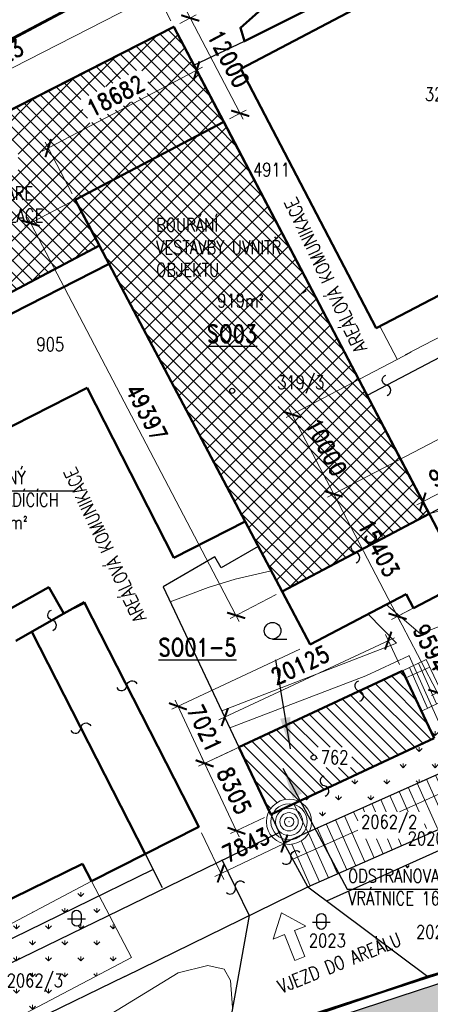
# Model space of a CAD drawing. Header units: millimetres. Extents: x -156521 to 298750130, y -256155368 to 337239.
# Tile 51 of 74: x 142254 to 188036, y 119086 to 228922. Entities that reach past the tile are written whole.
import ezdxf
from ezdxf.lldxf.tags import DXFTag

# ---------------------------------------------------------------- set-up
doc = ezdxf.new("R2010")
doc.units = ezdxf.units.MM
for name, color, linetype in [('IN_C_CARKOVANA', 7, 'DASHED'), ('IN_TEXT', 7, 'Continuous'), ('KATASTR', 116, 'Continuous')]:
    doc.layers.add(name, color=color, linetype=linetype)
for name, color, linetype, lineweight in [('IN_C_TENKA', 7, 'Continuous', 18), ('IN_KOTY', 4, 'Continuous', 13), ('IN_SRAFY', 8, 'Continuous', 9)]:
    doc.layers.add(name, color=color, linetype=linetype, lineweight=lineweight)
doc.styles.add('Koty', font='romand.shx', dxfattribs={"width": 0.8})
doc.styles.add('ROMAND', font='romand.shx', dxfattribs={"width": 0.85})
tags = doc.linetypes.add('DASHED', pattern=[4.5, 3, -1.5]).pattern_tags.tags
tags[6:7] = [DXFTag(74, 4), DXFTag(75, 0), DXFTag(340, '0'), DXFTag(46, 0.0), DXFTag(50, 0.0), DXFTag(44, 0.0), DXFTag(45, 0.0)]
tags[4:5] = [DXFTag(74, 4), DXFTag(75, 0), DXFTag(340, '0'), DXFTag(46, 0.0), DXFTag(50, 0.0), DXFTag(44, 0.0), DXFTag(45, 0.0)]
tags = doc.linetypes.add('DOT', pattern=[1.75, 0.25, -1.5]).pattern_tags.tags
tags[6:7] = [DXFTag(74, 4), DXFTag(75, 0), DXFTag(340, '0'), DXFTag(46, 0.0), DXFTag(50, 0.0), DXFTag(44, 0.0), DXFTag(45, 0.0)]
tags[4:5] = [DXFTag(74, 4), DXFTag(75, 0), DXFTag(340, '0'), DXFTag(46, 0.0), DXFTag(50, 0.0), DXFTag(44, 0.0), DXFTag(45, 0.0)]
tags = doc.linetypes.add('DOT2', pattern=[0.875, 0.125, -0.75]).pattern_tags.tags
tags[6:7] = [DXFTag(74, 4), DXFTag(75, 0), DXFTag(340, '0'), DXFTag(46, 0.0), DXFTag(50, 0.0), DXFTag(44, 0.0), DXFTag(45, 0.0)]
tags[4:5] = [DXFTag(74, 4), DXFTag(75, 0), DXFTag(340, '0'), DXFTag(46, 0.0), DXFTag(50, 0.0), DXFTag(44, 0.0), DXFTag(45, 0.0)]
tags = doc.linetypes.add('TEČKOVANÁ', pattern=[4.7625, 0, -4.7625]).pattern_tags.tags
tags[6:7] = [DXFTag(74, 4), DXFTag(75, 0), DXFTag(340, '0'), DXFTag(46, 0.0), DXFTag(50, 0.0), DXFTag(44, 0.0), DXFTag(45, 0.0)]
tags[4:5] = [DXFTag(74, 4), DXFTag(75, 0), DXFTag(340, '0'), DXFTag(46, 0.0), DXFTag(50, 0.0), DXFTag(44, 0.0), DXFTag(45, 0.0)]
doc.dimstyles.new('IP 1_100', dxfattribs={"dimscale": 100, "dimtxt": 2.5, "dimasz": 2, "dimexe": 1, "dimexo": 1, "dimgap": 1, "dimtad": 1, "dimtoh": 1, "dimdec": 0, "dimzin": 0, "dimdsep": 46, "dimtxsty": 'ROMAND', "dimblk": 'ARCHTICK', "dimcen": 0.09, "dimclrt": 7, "dimadec": 0, "dimazin": 0, "dimtfac": 1, "dimtdec": 4, "dimtofl": 0, "dimtmove": 2, "dimatfit": 3, "dimfxl": 1, "dimtolj": 1, "dimtzin": 0, "dimarcsym": 0})

# ---------------------------------------------------------------- blocks, each defined once
blk = doc.blocks.new('_ArchTick')
at = {"color": 0, "linetype": 'ByBlock', "lineweight": 13, "transparency": 33554687, "const_width": 0.15}
blk.add_lwpolyline([(-0.5, -0.5), (0.5, 0.5)], dxfattribs=at)
blk = doc.blocks.new('*141')
at = {"layer": 'IN_KOTY', "ltscale": 700, "transparency": 16777216}
for p, q in [((193147, 183482), (195638, 178729)), ((185055, 179242), (187546, 174488)), ((195954, 179741), (186534, 174805))]:
    blk.add_line(p, q, dxfattribs=at)
at = {"layer": 'IN_KOTY', "ltscale": 700, "transparency": 16777216, "xscale": 1500, "yscale": 1500, "zscale": 1500}
for p, rotation in [((195290, 179393), 27.65675675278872), ((187198, 175153), 207.6567567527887)]:
    blk.add_blockref('_ArchTick', p, dxfattribs=dict(at, rotation=rotation))
at = {"layer": 'IN_KOTY', "color": 7, "ltscale": 700, "transparency": 16777216, "insert": (190461, 178768), "char_height": 1875, "width": 4797.27, "attachment_point": 5, "rotation": 27.65676, "style": 'ROMAND'}
blk.add_mtext('\\A1;9135', dxfattribs=at)
blk = doc.blocks.new('*155')
at = {"layer": 'IN_KOTY', "ltscale": 700, "transparency": 16777216}
for p, q in [((190545, 182969), (176585, 175677)), ((184730, 161706), (176903, 176689)), ((191187, 165926), (183718, 162024))]:
    blk.add_line(p, q, dxfattribs=at)
at = {"layer": 'IN_KOTY', "ltscale": 700, "transparency": 16777216, "xscale": 1500, "yscale": 1500, "zscale": 1500}
for p, rotation in [((177250, 176024), 117.5828555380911), ((184382, 162371), 297.5828555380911)]:
    blk.add_blockref('_ArchTick', p, dxfattribs=dict(at, rotation=rotation))
at = {"layer": 'IN_KOTY', "color": 7, "ltscale": 700, "transparency": 16777216, "insert": (182312, 169979), "char_height": 1875, "width": 5891.11, "attachment_point": 5, "rotation": 297.58286, "style": 'ROMAND'}
blk.add_mtext('\\A1;15403', dxfattribs=at)
blk = doc.blocks.new('*156')
at = {"layer": 'IN_KOTY', "ltscale": 700, "transparency": 16777216}
for p, q in [((185915, 191833), (171955, 184540)), ((177597, 175359), (172272, 185552)), ((190545, 182969), (176585, 175677))]:
    blk.add_line(p, q, dxfattribs=at)
at = {"layer": 'IN_KOTY', "ltscale": 700, "transparency": 16777216, "xscale": 1500, "yscale": 1500, "zscale": 1500}
for p, rotation in [((172620, 184887), 117.5828555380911), ((177250, 176024), 297.5828555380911)]:
    blk.add_blockref('_ArchTick', p, dxfattribs=dict(at, rotation=rotation))
at = {"layer": 'IN_KOTY', "color": 7, "ltscale": 700, "transparency": 16777216, "insert": (176431, 181237), "char_height": 1875, "width": 5885.77, "attachment_point": 5, "rotation": 297.58286, "style": 'ROMAND'}
blk.add_mtext('\\A1;10000', dxfattribs=at)
blk = doc.blocks.new('*165')
at = {"layer": 'IN_KOTY', "ltscale": 700, "transparency": 16777216}
for p, q in [((164444, 150803), (184029, 159973)), ((184605, 156974), (183031, 160334)), ((166379, 148440), (164806, 151800))]:
    blk.add_line(p, q, dxfattribs=at)
at = {"layer": 'IN_KOTY', "ltscale": 700, "transparency": 16777216, "xscale": 1500, "yscale": 1500, "zscale": 1500}
for p, rotation in [((183349, 159655), 25.092520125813), ((165124, 151121), 205.092520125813)]:
    blk.add_blockref('_ArchTick', p, dxfattribs=dict(at, rotation=rotation))
at = {"layer": 'IN_KOTY', "color": 7, "ltscale": 700, "transparency": 16777216, "insert": (173521, 156916), "char_height": 1875, "width": 6076.26, "attachment_point": 5, "rotation": 25.09252, "style": 'ROMAND'}
blk.add_mtext('\\A1;20125', dxfattribs=at)
blk = doc.blocks.new('*166')
at = {"layer": 'IN_KOTY', "ltscale": 700, "transparency": 16777216}
for p, q in [((166019, 147440), (162196, 145634)), ((162554, 146632), (166742, 137767)), ((169567, 139931), (165744, 138125))]:
    blk.add_line(p, q, dxfattribs=at)
at = {"layer": 'IN_KOTY', "ltscale": 700, "transparency": 16777216, "xscale": 1500, "yscale": 1500, "zscale": 1500}
for p, rotation in [((162874, 145954), 115.2873047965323), ((166422, 138445), 295.2873047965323)]:
    blk.add_blockref('_ArchTick', p, dxfattribs=dict(at, rotation=rotation))
at = {"layer": 'IN_KOTY', "color": 7, "ltscale": 700, "transparency": 16777216, "insert": (166174, 142921), "char_height": 1875, "width": 4799.41, "attachment_point": 5, "rotation": 295.2873, "style": 'ROMAND'}
blk.add_mtext('\\A1;8305', dxfattribs=at)
blk = doc.blocks.new('*167')
at = {"layer": 'IN_KOTY', "ltscale": 700, "transparency": 16777216}
for p, q in [((173475, 158687), (159211, 152008)), ((159573, 153005), (163186, 145288)), ((176452, 152329), (162189, 145649))]:
    blk.add_line(p, q, dxfattribs=at)
at = {"layer": 'IN_KOTY', "ltscale": 700, "transparency": 16777216, "xscale": 1500, "yscale": 1500, "zscale": 1500}
for p, rotation in [((159891, 152326), 115.0925201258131), ((162868, 145967), 295.0925201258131)]:
    blk.add_blockref('_ArchTick', p, dxfattribs=dict(at, rotation=rotation))
at = {"layer": 'IN_KOTY', "color": 7, "ltscale": 700, "transparency": 16777216, "insert": (162908, 149862), "char_height": 1875, "width": 4470.4, "attachment_point": 5, "rotation": 295.09252, "style": 'ROMAND'}
blk.add_mtext('\\A1;7021', dxfattribs=at)
blk = doc.blocks.new('*168')
at = {"layer": 'IN_KOTY', "ltscale": 700, "transparency": 16777216}
for p, q in [((169621, 141571), (172089, 136348)), ((162530, 138221), (164998, 132998)), ((163999, 133355), (172447, 137346))]:
    blk.add_line(p, q, dxfattribs=at)
at = {"layer": 'IN_KOTY', "ltscale": 700, "transparency": 16777216, "xscale": 1500, "yscale": 1500, "zscale": 1500}
for p, rotation in [((171769, 137026), 25.28730478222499), ((164678, 133676), 205.287304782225)]:
    blk.add_blockref('_ArchTick', p, dxfattribs=dict(at, rotation=rotation))
at = {"layer": 'IN_KOTY', "color": 7, "ltscale": 700, "transparency": 16777216, "insert": (167502, 136876), "char_height": 1875, "width": 4772.7, "attachment_point": 5, "rotation": 25.2873, "style": 'ROMAND'}
blk.add_mtext('\\A1;7843', dxfattribs=at)
blk = doc.blocks.new('*170')
at = {"layer": 'IN_KOTY', "ltscale": 700, "transparency": 16777216}
for p, q in [((147914, 208558), (142794, 205875)), ((166735, 161805), (143110, 206887)), ((170843, 164804), (165723, 162121))]:
    blk.add_line(p, q, dxfattribs=at)
at = {"layer": 'IN_KOTY', "ltscale": 700, "transparency": 16777216, "xscale": 1500, "yscale": 1500, "zscale": 1500}
for p, rotation in [((143458, 206223), 117.6567567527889), ((166387, 162470), 297.6567567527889)]:
    blk.add_blockref('_ArchTick', p, dxfattribs=dict(at, rotation=rotation))
at = {"layer": 'IN_KOTY', "color": 7, "ltscale": 700, "transparency": 16777216, "insert": (156418, 185129), "char_height": 1875, "width": 6101.54, "attachment_point": 5, "rotation": 297.65676, "style": 'ROMAND'}
blk.add_mtext('\\A1;49397', dxfattribs=at)
blk = doc.blocks.new('*171')
at = {"layer": 'IN_KOTY', "ltscale": 700, "transparency": 16777216}
for p, q in [((144772, 214247), (162648, 223615)), ((164652, 218176), (161636, 223931)), ((148104, 209504), (145088, 215259))]:
    blk.add_line(p, q, dxfattribs=at)
at = {"layer": 'IN_KOTY', "ltscale": 700, "transparency": 16777216, "xscale": 1500, "yscale": 1500, "zscale": 1500}
for p, rotation in [((161984, 223267), 27.65675675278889), ((145436, 214595), 207.6567567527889)]:
    blk.add_blockref('_ArchTick', p, dxfattribs=dict(at, rotation=rotation))
at = {"layer": 'IN_KOTY', "color": 7, "ltscale": 700, "transparency": 16777216, "insert": (152927, 220426), "char_height": 1875, "width": 5875.08, "attachment_point": 5, "rotation": 27.65676, "style": 'ROMAND'}
blk.add_mtext('\\A1;18682', dxfattribs=at)
blk = doc.blocks.new('*172')
at = {"layer": 'IN_KOTY', "ltscale": 700, "transparency": 16777216}
for p, q in [((189518, 165051), (183719, 162021)), ((184036, 163033), (189173, 153201)), ((193960, 156547), (188161, 153518))]:
    blk.add_line(p, q, dxfattribs=at)
at = {"layer": 'IN_KOTY', "ltscale": 700, "transparency": 16777216, "xscale": 1500, "yscale": 1500, "zscale": 1500}
for p, rotation in [((184384, 162369), 117.5828555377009), ((188826, 153865), 297.5828555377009)]:
    blk.add_blockref('_ArchTick', p, dxfattribs=dict(at, rotation=rotation))
at = {"layer": 'IN_KOTY', "color": 7, "ltscale": 700, "transparency": 16777216, "insert": (188100, 158898), "char_height": 1875, "width": 4779.11, "attachment_point": 5, "rotation": 297.58286, "style": 'ROMAND'}
blk.add_mtext('\\A1;9594', dxfattribs=at)
blk = doc.blocks.new('*174')
at = {"layer": 'IN_KOTY', "ltscale": 700, "transparency": 16777216}
for p, q in [((158231, 232139), (122227, 213762)), ((159089, 228808), (157222, 232466)), ((124421, 211113), (122554, 214771))]:
    blk.add_line(p, q, dxfattribs=at)
at = {"layer": 'IN_KOTY', "ltscale": 700, "transparency": 16777216, "xscale": 1500, "yscale": 1500, "zscale": 1500}
for p, rotation in [((157563, 231798), 27.04056625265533), ((122895, 214103), 207.0405662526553)]:
    blk.add_blockref('_ArchTick', p, dxfattribs=dict(at, rotation=rotation))
at = {"layer": 'IN_KOTY', "color": 7, "ltscale": 700, "transparency": 16777216, "insert": (139462, 224453), "char_height": 1875, "width": 6037.45, "attachment_point": 5, "rotation": 27.04057, "style": 'ROMAND'}
blk.add_mtext('\\A1;38923', dxfattribs=at)
blk = doc.blocks.new('*176')
at = {"layer": 'IN_KOTY', "ltscale": 700, "transparency": 16777216}
for p, q in [((160922, 229769), (167188, 217811)), ((160094, 228489), (161934, 229453)), ((165664, 217860), (167504, 218824))]:
    blk.add_line(p, q, dxfattribs=at)
at = {"layer": 'IN_KOTY', "ltscale": 700, "transparency": 16777216, "xscale": 1500, "yscale": 1500, "zscale": 1500}
for p, rotation in [((161270, 229105), 117.6567054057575), ((166840, 218476), 297.6567054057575)]:
    blk.add_blockref('_ArchTick', p, dxfattribs=dict(at, rotation=rotation))
at = {"layer": 'IN_KOTY', "color": 7, "ltscale": 700, "transparency": 16777216, "insert": (165550, 224574), "char_height": 1875, "width": 5885.77, "attachment_point": 5, "rotation": 297.65671, "style": 'ROMAND'}
blk.add_mtext('\\A1;12000', dxfattribs=at)
blk = doc.blocks.new('*177')
at = {"layer": 'IN_KOTY', "ltscale": 700, "transparency": 16777216}
for p, q in [((134071, 215196), (120043, 208036)), ((126598, 196843), (120370, 209045)), ((139617, 204330), (125589, 197170))]:
    blk.add_line(p, q, dxfattribs=at)
at = {"layer": 'IN_KOTY', "ltscale": 700, "transparency": 16777216, "xscale": 1500, "yscale": 1500, "zscale": 1500}
for p, rotation in [((120711, 208377), 117.0405662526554), ((126257, 197511), 297.0405662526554)]:
    blk.add_blockref('_ArchTick', p, dxfattribs=dict(at, rotation=rotation))
at = {"layer": 'IN_KOTY', "color": 7, "ltscale": 700, "transparency": 16777216, "insert": (124987, 203711), "char_height": 1875, "width": 5885.77, "attachment_point": 5, "rotation": 297.04057, "style": 'ROMAND'}
blk.add_mtext('\\A1;12200', dxfattribs=at)
blk = doc.blocks.new('*178')
at = {"layer": 'IN_KOTY', "ltscale": 700, "transparency": 16777216}
for p, q in [((139617, 204330), (125589, 197170)), ((126257, 197511), (125575, 198847)), ((126257, 197511), (129014, 192108)), ((132398, 193836), (128346, 191767)), ((129014, 192108), (129696, 190772))]:
    blk.add_line(p, q, dxfattribs=at)
at = {"layer": 'IN_KOTY', "ltscale": 700, "transparency": 16777216, "xscale": 1500, "yscale": 1500, "zscale": 1500}
for p, rotation in [((126257, 197511), 297.0405662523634), ((129014, 192108), 117.0405662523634)]:
    blk.add_blockref('_ArchTick', p, dxfattribs=dict(at, rotation=rotation))
at = {"layer": 'IN_KOTY', "color": 7, "ltscale": 700, "transparency": 16777216, "insert": (129138, 195577), "char_height": 1875, "width": 4805.82, "attachment_point": 5, "rotation": 297.04057, "style": 'ROMAND'}
blk.add_mtext('\\A1;6065', dxfattribs=at)

msp = doc.modelspace()

# ---------------------------------------------------------------- hatches: boundary and pattern name
at = {"layer": 'IN_SRAFY', "transparency": 33554687}
h = msp.add_hatch(dxfattribs=at)
h.set_pattern_fill('ANSI31', color=12, scale=500, style=0, pattern_type=2)
h.paths.add_polyline_path([(133066.0078, 194176.59801), (151153.14091, 203721.67469), (148452.22836, 208839.68122), (151515.07789, 210444.76552), (154690.65206, 212108.92309), (128022.83322, 212108.92309), (124762.44882, 210444.76552), (125581.71209, 208839.68122), (128194.03269, 203721.67469)])
h.paths.add_polyline_path([(128022.83322, 212108.92309), (138191.84725, 212108.92309), (138191.84725, 214358.92309), (132430.98844, 214358.92309)])
h.paths.add_polyline_path([(142084.70439, 212108.92309), (154690.65206, 212108.92309), (158984.14085, 214358.92309), (142084.70439, 214358.92309)])
h.paths.add_polyline_path([(132430.98844, 214358.92309), (158984.14085, 214358.92309), (160179.70988, 214985.46026), (133658.48758, 214985.46026)])
h.paths.add_polyline_path([(133658.48758, 214985.46026), (139880.11875, 214985.46026), (139770.80752, 215007.20361), (139678.13792, 215069.12346), (139616.21808, 215161.79305), (139594.47472, 215271.10429), (139616.21808, 215380.41552), (139678.13792, 215473.08512), (139770.80752, 215535.00496), (139880.11875, 215556.74832), (134777.74378, 215556.74832), (134735.14462, 215535.00496), (134613.8325, 215473.08512), (134432.27608, 215380.41552), (134218.11568, 215271.10429), (134003.95528, 215161.79305), (133822.39886, 215069.12346), (133701.08674, 215007.20361)])
h.paths.add_polyline_path([(139880.11875, 214985.46026), (160179.70988, 214985.46026), (160221.20092, 215007.20361), (160339.35743, 215069.12346), (160516.19115, 215161.79305), (160724.78074, 215271.10429), (160933.37032, 215380.41552), (161110.20404, 215473.08512), (161228.36055, 215535.00496), (161269.8516, 215556.74832), (139880.11875, 215556.74832), (139989.42999, 215535.00496), (140082.09958, 215473.08512), (140144.01943, 215380.41552), (140165.76278, 215271.10429), (140144.01943, 215161.79305), (140082.09958, 215069.12346), (139989.42999, 215007.20361)])
h.paths.add_polyline_path([(134777.74378, 215556.74832), (161269.8516, 215556.74832), (164710.48146, 217359.80815), (138310.26272, 217359.80815)])
h.paths.add_polyline_path([(138310.26272, 217359.80815), (150105.6719, 217359.80815), (148800.18345, 219850.96373), (155747.73957, 223491.82599), (155747.73957, 223491.82599), (150323.99003, 223491.82599), (150323.99003, 223491.82599), (143190.88516, 219850.96373)])
h.paths.add_polyline_path([(150105.6719, 217359.80815), (164710.48146, 217359.80815), (165000.09431, 217511.57958), (163171.63853, 221000.67041), (161866.15008, 223491.82599), (155747.73957, 223491.82599), (157053.22803, 221000.67041), (150395.28475, 217511.57958)])
h.paths.add_polyline_path([(150323.99003, 223491.82599), (161866.15008, 223491.82599), (159430.34558, 228139.87012)])
h = msp.add_hatch(dxfattribs=at)
h.set_pattern_fill('ANSI31', color=42, scale=300, angle=90, style=0, pattern_type=2)
h.paths.add_polyline_path([(133066.0078, 194176.59801), (151153.14091, 203721.67469), (148452.22836, 208839.68122), (151515.07789, 210444.76552), (154690.65206, 212108.92309), (128022.83322, 212108.92309), (124762.44882, 210444.76552), (125581.71209, 208839.68122), (128194.03269, 203721.67469)])
h.paths.add_polyline_path([(128022.83322, 212108.92309), (138191.84725, 212108.92309), (138191.84725, 214358.92309), (132430.98844, 214358.92309)])
h.paths.add_polyline_path([(142084.70439, 212108.92309), (154690.65206, 212108.92309), (158984.14085, 214358.92309), (142084.70439, 214358.92309)])
h.paths.add_polyline_path([(132430.98844, 214358.92309), (158984.14085, 214358.92309), (160179.70988, 214985.46026), (133658.48758, 214985.46026)])
h.paths.add_polyline_path([(133658.48758, 214985.46026), (139880.11875, 214985.46026), (139770.80752, 215007.20361), (139678.13792, 215069.12346), (139616.21808, 215161.79305), (139594.47472, 215271.10429), (139616.21808, 215380.41552), (139678.13792, 215473.08512), (139770.80752, 215535.00496), (139880.11875, 215556.74832), (134777.74378, 215556.74832), (134735.14462, 215535.00496), (134613.8325, 215473.08512), (134432.27608, 215380.41552), (134218.11568, 215271.10429), (134003.95528, 215161.79305), (133822.39886, 215069.12346), (133701.08674, 215007.20361)])
h.paths.add_polyline_path([(139880.11875, 214985.46026), (160179.70988, 214985.46026), (160221.20092, 215007.20361), (160339.35743, 215069.12346), (160516.19115, 215161.79305), (160724.78074, 215271.10429), (160933.37032, 215380.41552), (161110.20404, 215473.08512), (161228.36055, 215535.00496), (161269.8516, 215556.74832), (139880.11875, 215556.74832), (139989.42999, 215535.00496), (140082.09958, 215473.08512), (140144.01943, 215380.41552), (140165.76278, 215271.10429), (140144.01943, 215161.79305), (140082.09958, 215069.12346), (139989.42999, 215007.20361)])
h.paths.add_polyline_path([(134777.74378, 215556.74832), (161269.8516, 215556.74832), (164710.48146, 217359.80815), (138310.26272, 217359.80815)])
h.paths.add_polyline_path([(138310.26272, 217359.80815), (150105.6719, 217359.80815), (148800.18345, 219850.96373), (155747.73957, 223491.82599), (155747.73957, 223491.82599), (150323.99003, 223491.82599), (150323.99003, 223491.82599), (143190.88516, 219850.96373)])
h.paths.add_polyline_path([(150105.6719, 217359.80815), (164710.48146, 217359.80815), (165000.09431, 217511.57958), (163171.63853, 221000.67041), (161866.15008, 223491.82599), (155747.73957, 223491.82599), (157053.22803, 221000.67041), (150395.28475, 217511.57958)])
h.paths.add_polyline_path([(150323.99003, 223491.82599), (161866.15008, 223491.82599), (159430.34558, 228139.87012)])
h = msp.add_hatch(dxfattribs=at)
h.set_pattern_fill('ANSI31', color=12, scale=500, style=0, pattern_type=2)
h.paths.add_polyline_path([(171507.10989, 165152.58211), (187904.11524, 173805.73198), (166940.60515, 173805.73198)])
h.paths.add_polyline_path([(166940.60515, 173805.73198), (187904.11524, 173805.73198), (169544.59699, 208839.68122), (148452.22836, 208839.68122)])
h.paths.add_polyline_path([(148452.22836, 208839.68122), (169544.59699, 208839.68122), (165000.09431, 217511.57958)])
h = msp.add_hatch(dxfattribs=at)
h.set_pattern_fill('ANSI31', color=42, scale=300, angle=90, style=0, pattern_type=2)
h.paths.add_polyline_path([(171507.10989, 165152.58211), (187904.11524, 173805.73198), (166940.60515, 173805.73198)])
h.paths.add_polyline_path([(166940.60515, 173805.73198), (187904.11524, 173805.73198), (169544.59699, 208839.68122), (148452.22836, 208839.68122)])
h.paths.add_polyline_path([(148452.22836, 208839.68122), (169544.59699, 208839.68122), (165000.09431, 217511.57958)])
h = msp.add_hatch(dxfattribs=at)
h.set_pattern_fill('DOTS', color=256, scale=200, style=0, pattern_type=2)
h.paths.add_polyline_path([(84946.83872, 13253.84034), (94572.45104, 13253.84034), (106057.64652, 42889.27239), (96531.40918, 42889.27239)])
h.paths.add_polyline_path([(96531.40918, 42889.27239), (97651.62678, 42889.27239), (96722.13296, 43377.17842)])
h.paths.add_polyline_path([(97651.62678, 42889.27239), (106057.64652, 42889.27239), (116484.33056, 69793.41059), (121463.65326, 82641.63594), (131230.84702, 89641.82986), (140878.84142, 96556.59304), (157777.56626, 102811.9968), (157777.56626, 102811.9968), (169244.80037, 107056.82474), (145425.44741, 107056.82474), (135662.50623, 102811.9968), (135662.50623, 102811.9968), (126853.50764, 96556.59304), (117115.98447, 89641.82986), (113637.42258, 82641.63594), (107252.83561, 69793.41059)])
h.paths.add_polyline_path([(145425.44741, 107056.82474), (145425.44741, 107056.82474), (145425.44741, 107056.82474)])
h.paths.add_polyline_path([(145425.44741, 107056.82474), (169244.80037, 107056.82474), (172050.77716, 108095.51364), (175515.51006, 108344.5729), (149319.42434, 108344.5729), (148566.30268, 108095.51364)])
h.paths.add_polyline_path([(149319.42434, 108344.5729), (175515.51006, 108344.5729), (176285.57837, 108612.21484), (176646.74792, 112342.01754), (185391.77035, 114677.98658), (188562.74567, 115525.01702), (211702.19603, 120464.83847), (216954.45944, 122199.84809), (216954.45944, 122199.84809), (216954.45944, 122199.84809), (240608.03764, 130013.4672), (248746.58036, 133928.68442), (251434.11588, 135221.57993), (269725.44931, 144021.01076), (271371.99438, 144813.11592), (273544.2458, 145935.38447), (280874.16485, 149722.30232), (264179.9855, 149722.30232), (257137.47597, 145935.38447), (255050.39953, 144813.11592), (253577.32609, 144021.01076), (234637.33262, 135221.57993), (231174.69417, 133928.68442), (217926.13035, 130013.4672), (191485.90354, 122199.84809), (191485.90354, 122199.84809), (191485.90354, 122199.84809), (186177.19084, 120464.83847), (171062.52375, 115525.01702), (168470.81406, 114677.98658), (161407.1584, 112342.01754), (150128.73751, 108612.21484)])
h.paths.add_polyline_path([(264179.9855, 149722.30232), (265883.58361, 149722.30232), (265499.1015, 150431.62105)])
h.paths.add_polyline_path([(265883.58361, 149722.30232), (280874.16485, 149722.30232), (282247.11486, 150431.62105), (283620.06487, 151140.93978), (283899.82315, 151285.47366), (314772.0807, 167235.26822), (296215.67813, 167235.26822), (265381.26532, 151285.47366), (265114.61939, 151140.93978), (265499.1015, 150431.62105)])
h.paths.add_polyline_path([(314772.0807, 167235.26822), (314772.0807, 167235.26822), (314772.0807, 167235.26822)])
h.paths.add_polyline_path([(296215.67813, 167235.26822), (314772.0807, 167235.26822), (315663.37572, 167448.95458), (327612.8868, 170313.8281), (334801.81829, 170634.79776), (302331.34725, 170634.79776), (301756.82086, 170313.8281), (296628.78022, 167448.95458)])
h.paths.add_polyline_path([(364756.41583, 168994.4364), (364756.41583, 169786.47764), (364756.41583, 170218.52846), (347970.21675, 170218.52846), (354226.51683, 169786.47764)])
h.paths.add_polyline_path([(347970.21675, 170218.52846), (347970.21675, 170218.52846), (347970.21675, 170218.52846)])
h.paths.add_polyline_path([(347970.21675, 170218.52846), (364756.41583, 170218.52846), (364756.41583, 170634.79776), (334801.81829, 170634.79776)])
h.paths.add_polyline_path([(302331.34725, 170634.79776), (364756.41583, 170634.79776), (364756.41583, 174021.50729), (308393.45922, 174021.50729)])
h.paths.add_polyline_path([(308393.45922, 174021.50729), (313769.98437, 174021.50729), (317502.6213, 175714.86206), (317564.85637, 175726.17017), (323892.94532, 176875.98383), (327960.43396, 177615.04646), (318115.7199, 177615.04646), (315505.56495, 176875.98383), (311444.7564, 175726.17017), (311424.51521, 175714.86206)])
h.paths.add_polyline_path([(313769.98437, 174021.50729), (364756.41583, 174021.50729), (364756.41583, 175714.86206), (364756.41583, 176875.98383), (364756.41583, 177546.61644), (327583.82403, 177546.61644), (323892.94532, 176875.98383), (317502.6213, 175714.86206)])
h.paths.add_polyline_path([(327583.82403, 177546.61644), (330368.58273, 177546.61644), (330368.58273, 177615.04646), (327960.43396, 177615.04646)])
h.paths.add_polyline_path([(338947.15416, 177546.61644), (364756.41583, 177546.61644), (364756.41583, 177615.04646), (364756.41583, 179397.61149), (339473.76445, 180582.33073), (338947.15416, 180582.33073), (338947.15416, 179397.61149), (338947.15416, 177615.04646)])
h.paths.add_polyline_path([(318115.7199, 177615.04646), (330368.58273, 177615.04646), (330368.58273, 178838.83507), (330368.58273, 180088.98614), (322437.78653, 178838.83507)])
h.paths.add_polyline_path([(333498.2968, 180582.33073), (339473.76445, 180582.33073), (334867.56824, 180798.17238)])
h = msp.add_hatch(dxfattribs=at)
h.set_pattern_fill('GRATE', color=8, scale=1400, angle=114, style=0, pattern_type=2)
h.paths.add_polyline_path([(174395.93111, 132198.43222), (185133.88159, 136918.75292), (185133.88159, 136928.35102), (171814.58862, 136928.35102), (171819.82676, 136918.75292)])
h.paths.add_polyline_path([(171814.58862, 136928.35102), (172202.97553, 136928.35102), (171787.96716, 136977.13079)])
h.paths.add_polyline_path([(172202.97553, 136928.35102), (185133.88159, 136928.35102), (185133.88159, 136948.84393), (185133.88159, 137038.04569), (185133.88159, 137193.502), (185133.88159, 137410.93566), (185133.88159, 137535.43013), (173917.15441, 137535.43013), (173773.28236, 137410.93566), (173416.44344, 137193.502), (173028.57136, 137038.04569), (172620.33803, 136948.84393)])
h.paths.add_polyline_path([(173917.15441, 137535.43013), (179941.01558, 137535.43013), (179941.01558, 137684.36421), (179941.01558, 138006.26454), (179941.01558, 138367.77992), (179941.01558, 140571.14442), (179486.28933, 140571.14442), (174565.27887, 138367.77992), (174355.71255, 138006.26454), (174089.27008, 137684.36421)])
h.paths.add_polyline_path([(187376.72987, 138715.54267), (189221.2817, 138715.54267), (193442.46941, 140571.14442), (187376.72987, 140571.14442)])
h.paths.add_polyline_path([(179486.28933, 140571.14442), (193442.46941, 140571.14442), (203493.84562, 144989.65233), (203004.77796, 146102.20053), (191839.39069, 146102.20053), (189354.61738, 144989.65233)])
h.paths.add_polyline_path([(191839.39069, 146102.20053), (191839.39069, 146102.20053), (191839.39069, 146102.20053)])
h.paths.add_polyline_path([(191839.39069, 146102.20053), (203004.77796, 146102.20053), (202550.77061, 147134.99231), (201681.86216, 149111.61562), (201168.55678, 150279.30064), (200237.93941, 152396.30157), (195741.26388, 150279.30064), (193261.00958, 149111.61562), (194146.03546, 147134.99231)])
h.paths.add_polyline_path([(190286.27258, 149570.94593), (191145.8159, 149941.91668), (189861.48601, 152669.9338), (188898.71206, 152669.9338), (190120.17178, 149941.91668)])
h.paths.add_polyline_path([(187041.27453, 151795.46622), (188183.0806, 152333.01991), (188898.71206, 152669.9338), (186629.58178, 152669.9338), (186788.1983, 152333.01991)])
h.paths.add_polyline_path([(186629.58178, 152669.9338), (189861.48601, 152669.9338), (188154.80012, 156295.06809), (187883.32384, 156871.70494), (187568.42941, 157540.56533), (186147.71765, 156871.70494), (184922.89589, 156295.06809)])
h = msp.add_hatch(dxfattribs=at)
h.set_pattern_fill('ANSI31', color=42, scale=300, angle=90, style=0, pattern_type=2)
h.paths.add_polyline_path([(170065.36764, 140630.90608), (170330.68886, 141031.36449), (170667.20088, 141374.17922), (171062.66754, 141646.88494), (171502.70897, 141839.56557), (171971.32448, 141945.21492), (172451.4744, 141959.99137), (169437.47215, 141959.99137), (169444.45295, 141945.21492), (169494.36453, 141839.56557), (169585.39202, 141646.88494), (169714.2255, 141374.17922), (169876.18036, 141031.36449)])
h.paths.add_polyline_path([(173376.75647, 141718.10027), (173729.58578, 141883.35765), (173893.20102, 141959.99137), (172451.4744, 141959.99137), (172925.69962, 141883.35765)])
h.paths.add_polyline_path([(169437.47215, 141959.99137), (173893.20102, 141959.99137), (181467.39833, 145507.57639), (167761.49799, 145507.57639)])
h.paths.add_polyline_path([(167761.49799, 145507.57639), (175446.57727, 145507.57639), (175446.57727, 146330.05599), (167372.9366, 146330.05599)])
h.paths.add_polyline_path([(179282.29155, 145507.57639), (181467.39833, 145507.57639), (186271.21385, 147757.57639), (179282.29155, 147757.57639)])
h.paths.add_polyline_path([(167372.9366, 146330.05599), (175032.84212, 146330.05599), (174923.53088, 146351.79935), (174830.86129, 146413.71919), (174768.94145, 146506.38878), (174747.19809, 146615.70002), (174768.94145, 146725.01126), (174830.86129, 146817.68085), (174923.53088, 146879.60069), (175032.84212, 146901.34405), (167103.04482, 146901.34405), (167113.31696, 146879.60069), (167142.56955, 146817.68085), (167186.34915, 146725.01126), (167237.99071, 146615.70002), (167289.63226, 146506.38878), (167333.41186, 146413.71919), (167362.66445, 146351.79935)])
h.paths.add_polyline_path([(175032.84212, 146330.05599), (175446.57727, 146330.05599), (175446.57727, 146351.79935), (175446.57727, 146413.71919), (175446.57727, 146506.38878), (175446.57727, 146615.70002), (175446.57727, 146725.01126), (175446.57727, 146817.68085), (175446.57727, 146879.60069), (175446.57727, 146901.34405), (175032.84212, 146901.34405), (175142.15336, 146879.60069), (175234.82295, 146817.68085), (175296.74279, 146725.01126), (175318.48615, 146615.70002), (175296.74279, 146506.38878), (175234.82295, 146413.71919), (175142.15336, 146351.79935)])
h.paths.add_polyline_path([(167103.04482, 146901.34405), (175446.57727, 146901.34405), (175446.57727, 147757.57639), (166698.53773, 147757.57639)])
h.paths.add_polyline_path([(166698.53773, 147757.57639), (186271.21385, 147757.57639), (186277.29712, 147760.42565), (188459.70198, 148782.61539), (184922.89588, 156295.06811), (168880.07488, 148782.61539), (166697.19166, 147760.42565)])
h = msp.add_hatch(dxfattribs=at)
h.set_pattern_fill('GRASS', color=74, scale=100, style=0, pattern_type=2)
h.paths.add_polyline_path([(174565.27887, 138367.77992), (174849.95861, 138495.24424), (175141.1285, 138625.6145), (175437.89866, 138758.49225), (175739.3621, 138893.47141), (176044.59751, 139030.13945), (176352.67202, 139168.07869), (176662.6441, 139306.86756), (176973.56642, 139446.0819), (177761.55393, 139798.90043), (178534.00872, 140144.76425), (179275.70423, 140476.85571), (179972.02024, 140788.62866), (180609.23104, 141073.93748), (181174.776, 141327.15817), (181657.50715, 141543.29929), (182047.90896, 141718.10027), (191839.39069, 146102.20053), (190639.24471, 148782.61539), (190286.27258, 149570.94593), (189290.25173, 151795.46622), (189049.56403, 152333.01991), (188898.71206, 152669.9338), (188183.0806, 152333.01991), (187041.27453, 151795.46622), (188088.5619, 149570.94593), (188459.70198, 148782.61539), (182736.93819, 146102.20053), (173376.75647, 141718.10027), (173684.23332, 141543.29929), (173964.19835, 141327.15817), (174211.13291, 141073.93748), (174420.16945, 140788.62866), (174587.18748, 140476.85571), (174708.89474, 140144.76425), (174782.89216, 139798.90043), (174807.72111, 139446.0819), (174803.87156, 139306.86756), (174792.33468, 139168.07869), (174773.14572, 139030.13945), (174746.36333, 138893.47141), (174712.06936, 138758.49225), (174670.36862, 138625.6145), (174621.38856, 138495.24424)])
h = msp.add_hatch(dxfattribs=at)
h.set_pattern_fill('GRASS', color=74, scale=100, style=0, pattern_type=2)
h.paths.add_polyline_path([(141516.05392, 117338.39406), (151298.0831, 122507.65276), (154735.31566, 124324.03911), (154576.48188, 124624.60767), (153943.31981, 125822.76978), (152894.8092, 127806.91527), (140787.22396, 127806.91527), (137032.53295, 125822.76978), (137665.69502, 124624.60767), (137824.5288, 124324.03911), (138784.38803, 122507.65276)])
h.paths.add_polyline_path([(140787.22396, 127806.91527), (148588.96258, 127806.91527), (148412.20941, 127840.69735), (148258.67009, 127934.55145), (148148.00962, 128076.45696), (148094.40114, 128248.23892), (148094.40114, 129108.75195), (148140.71653, 129290.31118), (148250.68338, 129442.02196), (148408.82114, 129542.52726), (148592.86803, 129577.6785), (144138.12175, 129577.6785), (144071.60343, 129542.52726), (143881.41255, 129442.02196), (143594.32317, 129290.31118), (143250.75018, 129108.75195), (141622.36127, 128248.23892), (141297.29025, 128076.45696), (141028.75584, 127934.55145), (140851.15135, 127840.69735)])
h.paths.add_polyline_path([(148588.96258, 127806.91527), (152894.8092, 127806.91527), (152878.62998, 127837.53197), (152830.49179, 127928.62611), (152756.56007, 128068.53056), (152666.30382, 128239.32666), (152236.88439, 129051.93706), (152206.86088, 129108.75195), (152110.91692, 129290.31118), (152030.74621, 129442.02196), (151977.63474, 129542.52726), (151959.05926, 129577.6785), (148592.86803, 129577.6785), (148776.91493, 129542.52726), (148935.05269, 129442.02196), (149045.01954, 129290.31118), (149091.33493, 129108.75195), (149091.33493, 129051.93706), (149091.33493, 128239.32666), (149034.66391, 128068.53056), (148921.48415, 127928.62611), (148766.29146, 127837.53197)])
h.paths.add_polyline_path([(144138.12175, 129577.6785), (151959.05926, 129577.6785), (151104.76313, 131194.3029), (150251.7947, 132808.41482), (147197.33547, 131194.3029)])

# ---------------------------------------------------------------- linework, layer by layer
at = {"layer": 'IN_C_CARKOVANA', "color": 244, "linetype": 'DASHED', "lineweight": 50, "ltscale": 1000, "transparency": 33554687}
for points in [[(124762.44882, 210444.76552), (159430.34558, 228139.87012), (165000.09431, 217511.57958), (148452.22836, 208839.68122), (151153.14091, 203721.67469), (133066.0078, 194176.59801), (124762.44882, 210444.76552)], [(148452.22836, 208839.68122), (165000.09431, 217511.57958), (187904.11524, 173805.73198), (171507.10989, 165152.58211), (148452.22836, 208839.68122)]]:
    msp.add_lwpolyline(points, close=True, dxfattribs=at)
at = {"layer": 'IN_C_TENKA', "color": 152, "transparency": 33554687}
msp.add_lwpolyline([(364756.41583, 236577.5968), (354168.46784, 236192.83112), (321927.76009, 237725.14345), (289827.60232, 240665.74134), (273510.01958, 243071.68455), (253447.4202, 247616.24366), (239901.02049, 249534.31137), (224845.58076, 250481.23913), (207158.06733, 248692.59719), (191365.64374, 245957.02748), (166552.33213, 240125.31177), (135325.29338, 223642.9131), (107340.06076, 208871.61941), (65681.64135, 186883.2816), (53344.92755, 178808.37482), (42329.65385, 169632.74148), (17876.26353, 149263.26634), (17047.89775, 145444.0844), (24384.2219, 121475.19807), (34422.17054, 101072.3298), (43248.17402, 62647.57089), (47461.41507, 28771.1805), (48821.14927, 16730.96482), (48662.39244, 13253.84034)], dxfattribs=at)
at = {"layer": 'IN_C_TENKA', "color": 165, "lineweight": 50, "transparency": 33554687}
msp.add_lwpolyline([(17876.26353, 149263.26634), (53344.92755, 178808.37482), (65681.64135, 186883.2816), (166552.33213, 240125.31177), (166552.33213, 240125.31177), (169175.60696, 230043.43365), (166866.98472, 228020.51858), (167304.95616, 226525.1107), (194105.573, 239966.81564), (199252.94404, 229703.77835), (221511.94779, 240867.66172), (225124.71416, 240065.53697), (237769.4597, 216766.97745), (219358.61387, 207118.7857), (228974.09311, 181635.19892), (240291.69419, 182753.79438), (245551.71493, 170151.69791), (229944.8139, 163163.76487), (241386.82939, 139345.08549), (232761.45768, 135320.52714), (187770.89119, 122199.84809), (165230.95185, 114527.06848)], dxfattribs=at)
at = {"layer": 'IN_C_TENKA', "color": 8, "lineweight": 50, "transparency": 33554687}
msp.add_lwpolyline([(84946.83872, 13253.84034), (106436.57396, 69699.1078), (116405.97998, 89990.66087), (134821.84109, 103851.95046), (145435.55742, 108419.95984), (191139.26437, 123182.17276), (230794.25759, 134746.82907), (234231.19872, 136006.30148), (241386.82939, 139345.08549), (265381.26532, 151285.47366), (296628.78022, 167448.95458), (311444.7564, 175726.17017), (322437.78653, 178838.83507), (334867.56824, 180798.17238), (364756.41583, 179397.61149)], dxfattribs=at)
at = {"layer": 'IN_C_TENKA', "color": 3, "linetype": 'DOT2', "lineweight": 20, "ltscale": 500, "transparency": 33554687}
for points in [[(184922.90407, 156295.07194), (187568.42941, 157540.56533), (191849.55745, 148447.11459), (200237.93941, 152396.30157), (203493.84562, 144989.65233), (174395.93111, 132198.43222)], [(187041.2827, 151795.47006), (188898.71206, 152669.9338), (191839.39069, 146102.20053), (174364.37176, 138277.8245), (172831.18378, 141462.3)], [(174395.93111, 132198.43222), (171723.44444, 137095.35891), (170237.73192, 140247.85121)], [(150251.7947, 132808.41482), (154735.31566, 124324.03911), (141516.05392, 117338.39406), (137032.53295, 125822.76978), (150251.7947, 132808.41482)], [(133362.61041, 106356.94927), (159935.75841, 122605.08045), (163219.97932, 123420.19027), (165054.21485, 123005.16703), (165746.3813, 121725.50013), (165991.63774, 118737.58089)]]:
    msp.add_lwpolyline(points, dxfattribs=at)
at = {"layer": 'IN_C_TENKA', "ltscale": 100, "transparency": 33554687}
msp.add_lwpolyline([(171443.3773, 129285.69237), (170509.07176, 126352.69331), (171779.05349, 126864.18135), (172937.67023, 123987.43351), (173487.99523, 124209.07816), (174038.32023, 124430.7228), (172879.70349, 127307.47064), (174149.68522, 127818.95867)], close=True, dxfattribs=at)
at = {"layer": 'IN_C_TENKA', "color": 74, "linetype": 'DOT2', "lineweight": 20, "ltscale": 500, "transparency": 33554687}
for radius in [2519.1843, 2019.1843, 1519.1843, 1019.1843, 519.1843, 19.1843]:
    msp.add_circle((172288.53681, 139446.0819), radius, dxfattribs=at)
at = {"layer": 'KATASTR', "transparency": 33554687}
for p, q in [((104805.18927, 207147.38283), (166552.33213, 240125.31177)), ((167304.95616, 226525.1107), (194105.573, 239966.81564)), ((169175.60696, 230043.43365), (166866.98472, 228020.51858)), ((166866.98472, 228020.51858), (167304.95616, 226525.1107)), ((161680.11284, 223846.82545), (167304.95616, 226525.1107)), ((237769.4597, 216766.97745), (180984.91308, 187009.07283)), ((174183.72092, 198658.49826), (173775.52722, 198428.94986)), ((171723.44444, 137095.35891), (303731.49318, 196201.48155)), ((187904.11524, 173805.73198), (193699.00779, 176863.85586)), ((187904.11524, 173805.73198), (171507.10989, 165152.58211)), ((168860.06282, 170168.518), (164726.51812, 167772.36198)), ((164023.1821, 168985.66816), (158266.74957, 165648.74756)), ((164726.51812, 167772.36198), (164023.1821, 168985.66816)), ((140198.27752, 162628.97706), (145511.75153, 165628.79657)), ((145511.75153, 165628.79657), (147181.5398, 162671.15978)), ((158266.74957, 165648.74756), (166697.19166, 147760.42565)), ((147181.5398, 162671.15978), (149499.53747, 163851.89107)), ((149499.53747, 163851.89107), (162209.68847, 138899.47329)), ((170453.10203, 159829.17854), (172026.22029, 159829.17854)), ((174395.93111, 132198.43222), (211665.03026, 148581.64245)), ((176518.12789, 130611.96296), (215381.67164, 148147.18453)), ((170244.77492, 140251.14928), (171723.44444, 137095.35891)), ((162209.68847, 138899.47329), (156231.51033, 135852.43581)), ((126356.24666, 116461.69012), (171172.79849, 138263.75931)), ((171723.40906, 137095.43398), (171723.44444, 137095.35891)), ((174395.93111, 132198.43222), (171723.44444, 137095.35891)), ((156230.74158, 135853.94406), (158125.40865, 132114.76081)), ((164781.27115, 135251.54825), (167844.29424, 128992.31717)), ((187770.89119, 122199.84809), (232761.45768, 135320.52714)), ((125372.50795, 118615.07697), (157109.55306, 134129.74749)), ((153964.00919, 122199.84809), (174395.93111, 132198.43222)), ((174395.93111, 132198.43222), (187770.89119, 122199.84809)), ((167844.29424, 128992.31717), (165230.95185, 114527.06848)), ((153964.00919, 122199.84809), (144054.77719, 117350.65719)), ((187770.89119, 122199.84809), (165230.95185, 114527.06848)), ((191485.90354, 122199.84809), (168470.81406, 114677.98658))]:
    msp.add_line(p, q, dxfattribs=at)
at = {"layer": 'KATASTR', "color": 7, "lineweight": 50, "transparency": 33554687}
for p, q in [((166897.9209, 223421.86012), (191838.90914, 236583.23222)), ((124762.44882, 210444.76552), (159430.34558, 228139.87012)), ((159430.34558, 228139.87012), (191851.56553, 166273.13927)), ((182010.1957, 194526.31722), (166897.9209, 223421.86012)), ((182010.1957, 194526.31722), (166897.9209, 223421.86012)), ((182010.18313, 194526.34126), (231480.90674, 220370.16476)), ((148452.22836, 208839.68122), (165000.09431, 217511.57958)), ((174632.97838, 159229.31911), (148452.22836, 208839.68122)), ((133066.0078, 194176.59801), (151153.14091, 203721.67469)), ((152225.16624, 201690.2751), (130766.39456, 190760.55856)), ((135853.22796, 180773.36483), (149770.28114, 187861.81558)), ((149770.28114, 187861.81558), (159441.9688, 168872.98487)), ((159441.9688, 168872.98487), (167403.71138, 172928.18387)), ((191851.56553, 166273.13927), (186155.56386, 163288.15331)), ((140198.27752, 162628.97706), (145511.75153, 165628.79657)), ((145511.75153, 165628.79657), (147181.5398, 162671.15978)), ((185341.68547, 164841.21008), (174632.97838, 159229.31911)), ((185341.68547, 164841.21008), (186155.56386, 163288.15331)), ((147181.5398, 162671.15978), (149448.92462, 163951.2536)), ((149448.92462, 163951.2536), (162209.68847, 138899.47329)), ((147181.5398, 162671.15978), (141823.57987, 159646.22492)), ((156230.74158, 135853.94406), (143594.40733, 160645.97815)), ((184922.90407, 156295.07194), (166697.19166, 147760.42565)), ((184922.89589, 156295.06809), (188459.70198, 148782.61539)), ((188459.70198, 148782.61539), (170237.73192, 140247.85121)), ((166697.19166, 147760.42565), (170244.77492, 140251.14928)), ((162209.68847, 138899.47329), (150251.7947, 132808.41482)), ((149249.76696, 134764.38361), (123734.86532, 122199.84809)), ((150251.7947, 132808.41482), (149249.76696, 134764.38361))]:
    msp.add_line(p, q, dxfattribs=at)
at = {"layer": 'KATASTR', "color": 7, "lineweight": 20, "transparency": 33554687}
for p, q in [((233695.52842, 216831.90577), (185241.4927, 191519.17681)), ((184355.36531, 191055.73507), (182425.26607, 194743.18325)), ((171507.10989, 165152.58211), (187904.11524, 173805.73198))]:
    msp.add_line(p, q, dxfattribs=at)
at = {"layer": 'KATASTR', "linetype": 'TEČKOVANÁ', "lineweight": 20, "ltscale": 200, "transparency": 33554687}
for p, q in [((187904.11524, 173805.73198), (197919.88608, 176647.90161)), ((166283.65006, 166517.63361), (170296.34201, 167446.8874)), ((163281.29802, 165591.45138), (166283.65006, 166517.63361)), ((159043.22176, 164001.17268), (163281.29802, 165591.45138)), ((183107.41711, 163670.3432), (186945.64638, 160416.0628)), ((184267.60521, 159378.28055), (181097.21673, 162616.899)), ((186945.64638, 160416.0628), (189211.57529, 161294.1452)), ((164780.76856, 151826.83082), (184267.60521, 159378.28055)), ((180856.76712, 155723.17557), (185657.58385, 157958.38817)), ((189571.05909, 149237.94678), (185662.77517, 157953.08512)), ((165672.58872, 149934.50229), (180856.76712, 155723.17557))]:
    msp.add_line(p, q, dxfattribs=at)
at = {"layer": 'KATASTR', "linetype": 'DOT', "transparency": 33554687}
msp.add_line((185662.77517, 157953.08512), (185657.58385, 157958.38817), dxfattribs=at)
at = {"layer": 'KATASTR', "transparency": 33554687}
for points in [[(183223.87091, 187013.69072, 0.7743874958), (183158.519, 188148.1496, -0.7812922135), (183093.21644, 189281.75194)], [(179770.96447, 168344.69817, 0.7743874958), (179705.61256, 169479.15704, -0.7812922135), (179640.31, 170612.75939)], [(145933.88074, 160795.41641, 0.7743874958), (145868.52883, 161929.87528, -0.7812922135), (145803.22627, 163063.47762)], [(153083.39623, 154408.1246, 0.7743874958), (154198.4487, 154627.04424, -0.7812922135), (155312.65928, 154845.7986)], [(180185.14495, 152898.93618, 0.7743874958), (180119.79304, 154033.39506, -0.7812922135), (180054.49048, 155166.9974)], [(147963.42519, 149647.76352, 0.7743874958), (149071.29978, 149900.51182, -0.7812922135), (150178.33791, 150153.06928)], [(176321.25138, 142309.62429, 0.7743874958), (176255.89947, 143444.08316, -0.7812922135), (176190.59691, 144577.68551)], [(171560.2243, 134862.46688, 0.7743874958), (172524.7311, 135463.29501, -0.7812922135), (173488.50968, 136063.66951)], [(165322.51803, 131564.57851, 0.7743874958), (166312.7827, 132121.93271, -0.7812922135), (167302.2997, 132678.8661)], [(148094.40114, 129108.75195, -0.9407375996), (149091.33493, 129108.75195), (149091.33493, 128239.32666, -0.8764223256), (148094.40114, 128248.23892), (148094.40114, 129108.75195)], [(175389.72017, 128748.76785, -0.9407375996), (176386.65396, 128748.76785), (176386.65396, 127879.34256, -0.8764223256), (175389.72017, 127888.25482), (175389.72017, 128748.76785)]]:
    msp.add_lwpolyline(points, format="xyb", dxfattribs=at)
for points in [[(147595.68134, 128610.53795), (149589.54893, 128610.53795)], [(174891.00037, 128250.55385), (176884.86796, 128250.55385)]]:
    msp.add_lwpolyline(points, dxfattribs=at)
for centre, radius in [((165958.09198, 187520.91574), 285.64403), ((170453.10203, 160758.14449), 928.96595), ((175032.84212, 146615.70002), 285.64403)]:
    msp.add_circle(centre, radius, dxfattribs=at)

# ---------------------------------------------------------------- texts
at = {"layer": 'IN_TEXT', "transparency": 33554687, "char_height": 1500, "attachment_point": 1, "style": 'Koty'}
for s, insert, width, rotation in [('AREÁLOVÁ KOMUNIKACE', (179667.78093, 191595.22233), 25698.1962944, 115.0402153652), ('AREÁLOVÁ KOMUNIKACE', (155065.53223, 161510.86046), 25698.1962944, 115.0402153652), ('VJEZD DO AREÁLU', (170830.24011, 121670.22707), 13833.4223493, 21.9018082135)]:
    msp.add_mtext(s, dxfattribs=dict(at, insert=insert, width=width, rotation=rotation))
at = {"layer": 'IN_TEXT', "transparency": 33554687, "attachment_point": 1, "style": 'Koty'}
for s, insert, char_height, width in [('DEMONTÁŽ STARÉ ELEKTROINSTALACE', (129761.37348, 210332.33084), 1500, 15598.1238374), ('BOURÁNÍ VESTAVBY UVNITŘ OBJEKTU', (157463.53004, 206779.39304), 1500, 15598.1238374), ('919m{\\fISOCPEUR|b0|i0|c238|p34;²}', (164278.51684, 198323.79072), 1500, 5815), ('{\\LSO03}', (163118.72226, 194892.38259), 2000, 6757.8571429), ('ODSTRAŇOVANÝ OBJEKT CHLADÍCÍCH NÁDRŽÍ 114 m{\\fISOCPEUR|b0|i0|c238|p34;²}', (130661.83735, 178605.93136), 1500, 18370.3022772), ('{\\LSO01-5}', (157726.06059, 159915.83785), 2000, 6757.8571429), ('ODSTRAŇOVANÁ VRÁTNICE 167,5m{\\fISOCPEUR|b0|i0|c238|p34;²}', (178857.97459, 134159.91232), 1500, 18370.3022772)]:
    msp.add_mtext(s, dxfattribs=dict(at, insert=insert, char_height=char_height, width=width))
at = {"layer": 'KATASTR', "transparency": 33554687, "char_height": 1500, "width": 486.76591, "attachment_point": 1, "style": 'Koty'}
for s, insert in [('320/2', (187438.13802, 221373.75804)), ('4911', (168273.8149, 212938.02328)), ('905', (144121.67359, 193463.14548)), ('319/3', (170968.9077, 189215.96869)), ('762', (175821.57727, 147382.57639)), ('2062/2', (180316.01558, 140196.14442)), ('2020/3', (185508.88159, 138340.54267)), ('2024/1', (186448.40756, 127920.48959)), ('2023', (174501.39878, 126946.67017)), ('2062/3', (140803.24173, 122494.69083))]:
    msp.add_mtext(s, dxfattribs=dict(at, insert=insert))

# ---------------------------------------------------------------- dimensions: what is measured, and where the dimension line sits
at = {"layer": 'IN_KOTY', "ltscale": 700, "transparency": 33554687}
for p1, p2, distance, picture, middle in [((159430.34558, 228139.87012), (124762.44882, 210444.76552), -4107.1013, '*174', (139462.04842, 224453.48151)), ((159429.89096, 228140.7608), (165000.09431, 217511.57958), 2077.18894, '*176', (165549.54562, 224573.6367)), ((148452.22836, 208839.68122), (165000.09431, 217511.57958), 6497.91811, '*171', (152926.70574, 220425.81707)), ((148452.22836, 208839.68122), (142906.07617, 219705.59221), 24919.61873, '*177', (124986.65564, 203710.82229)), ((171507.10989, 165152.58211), (148578.2932, 208905.74541), 5780.26158, '*170', (156417.56168, 185129.41158)), ((192798.80825, 184146.60546), (184707.17423, 179906.18993), 5366.59534, '*141', (190460.73044, 178767.6603)), ((190182.59221, 165398.09741), (194624.81533, 156894.71198), -6542.61912, '*172', (188100.40695, 158898.33482)), ((166697.19166, 147760.42565), (184922.90407, 156295.07194), 3710.33844, '*165', (173520.92607, 156916.16175)), ((174632.97838, 159229.31911), (177610.4903, 152870.85106), -16278.73393, '*167', (162907.56023, 149862.21711)), ((166697.19166, 147760.42565), (170244.77465, 140251.14987), -4228.17601, '*166', (166173.76178, 142920.51886)), ((162209.68847, 138899.47329), (169300.71702, 142249.46508), -5777.42256, '*168', (167502.24397, 136876.45438))]:
    dim = msp.add_aligned_dim(p1=p1, p2=p2, distance=distance, dimstyle='IP 1_100', override={"dimscale": 750, "dimtxt": 2.5, "dimasz": 2, "dimexe": 1, "dimexo": 1, "dimgap": 1, "dimtad": 1, "dimtih": 0, "dimdec": 0, "dimlfac": 1, "dimzin": 0, "dimlunit": 2, "dimpost": '', "dimtxsty": 'ROMAND', "dimblk": 'ArchTick', "dimse1": 0, "dimse2": 0, "dimsd2": 0, "dimclrd": 0, "dimclre": 0, "dimclrt": 7, "dimaunit": 0, "dimadec": 0, "dimazin": 0, "dimtol": 0, "dimtp": 0, "dimtm": 0, "dimtmove": 2}, dxfattribs=at)
    dim.commit()
    dim.dimension.update_dxf_attribs({"geometry": picture, "text_midpoint": middle})
for base, p1, p2, angle, picture, middle in [((129014.10781, 192108.43695), (148452.22836, 208839.68122), (133066.0078, 194176.59801), 297.0405662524, '*178', (129138.43513, 195576.73854)), ((172619.73677, 184887.25353), (192798.80825, 184146.60546), (188168.49987, 193010.02716), 297.5828555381, '*156', (176430.59337, 181236.90722)), ((177250.04515, 176023.83182), (191851.56553, 166273.13927), (192798.80825, 184146.60546), 297.5828555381, '*155', (182311.87314, 169978.853))]:
    dim = msp.add_linear_dim(base=base, p1=p1, p2=p2, angle=angle, dimstyle='IP 1_100', override={"dimscale": 750, "dimtxt": 2.5, "dimasz": 2, "dimexe": 1, "dimexo": 1, "dimgap": 1, "dimtad": 1, "dimtih": 0, "dimdec": 0, "dimlfac": 1, "dimzin": 0, "dimlunit": 2, "dimpost": '', "dimtxsty": 'ROMAND', "dimblk": 'ArchTick', "dimse1": 0, "dimse2": 0, "dimsd2": 0, "dimclrd": 0, "dimclre": 0, "dimclrt": 7, "dimaunit": 0, "dimadec": 0, "dimazin": 0, "dimtol": 0, "dimtp": 0, "dimtm": 0, "dimtmove": 2}, dxfattribs=at)
    dim.commit()
    dim.dimension.update_dxf_attribs({"geometry": picture, "text_midpoint": middle})

# ---------------------------------------------------------------- leaders
at = {"layer": 'IN_TEXT', "transparency": 33554687}
for points in [[(120289.81455, 170745.43819), (130577.34001, 176358.8519), (148410.07453, 176358.8519)], [(172442.94972, 147589.9263), (170794.96753, 157522.45)], [(171579.73575, 145422.80335), (178773.47724, 131912.83286), (196606.21176, 131912.83286)]]:
    msp.add_leader(points, dimstyle='IP 1_100', override={"dimasz": 35, "dimgap": 1, "dimtad": 0, "dimclrd": 256}, dxfattribs=at)

doc.saveas('drawing.dxf')
